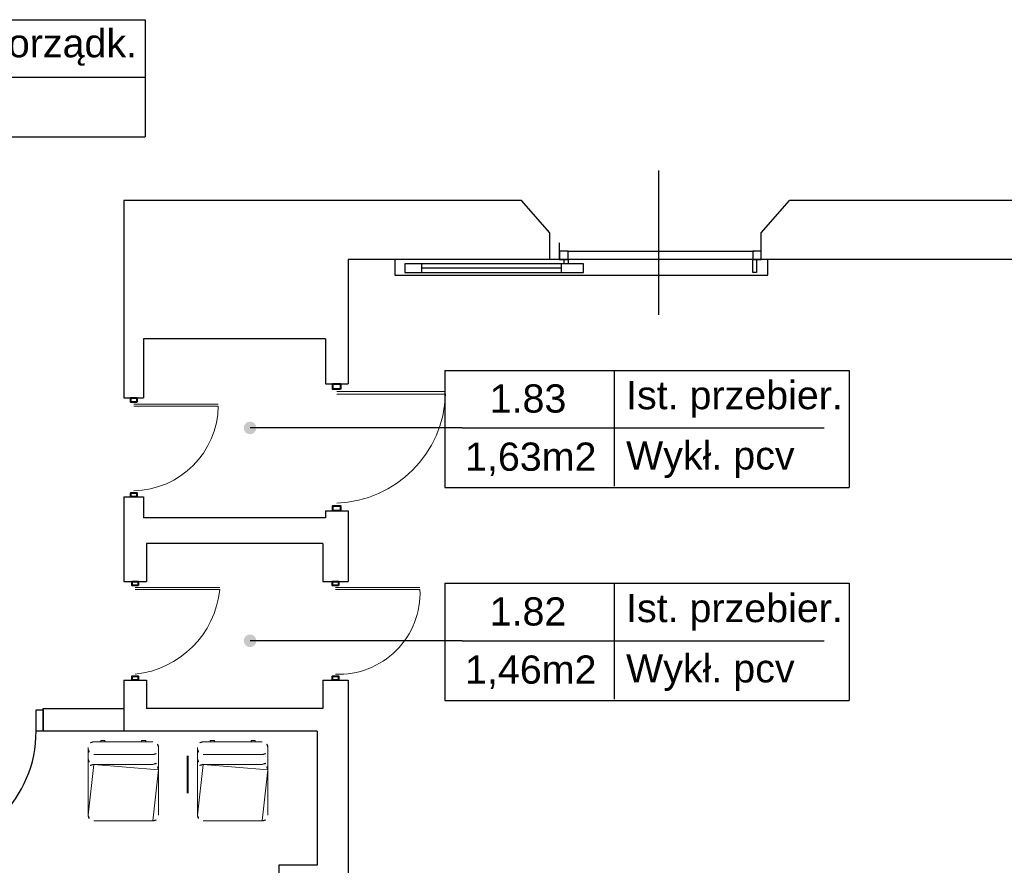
# Model space of a CAD drawing. Header units: millimetres. Extents: x 6612728327 to 6612744462, y 5733542327 to 5733552841.
# Tile 26 of 124: x 6612733907 to 6612734605, y 5733544453 to 5733545052. Entities that reach past the tile are written whole.
import ezdxf

# ---------------------------------------------------------------- set-up
doc = ezdxf.new("R2010")
doc.units = ezdxf.units.MM
doc.header["$MEASUREMENT"] = 0
for name, color, linetype in [('!!!!_SCIANY GRUBE', 7, 'Continuous'), ('_ATECHN-MEBLE', 7, 'Continuous'), ('A_A-OPISY POM', 7, 'Continuous'), ('A_Stolarka_drzw_wew', 192, 'Continuous'), ('A_SYMBOL PRZEKR', 7, 'Continuous'), ('inw_STOLARKA', 7, 'Continuous')]:
    doc.layers.add(name, color=color, linetype=linetype)
doc.styles.add('GENERATED_STYLE_1', font='arial.ttf')

msp = doc.modelspace()

# ---------------------------------------------------------------- hatches: boundary and pattern name
at = {"layer": 'A_A-OPISY POM', "linetype": 'Continuous', "lineweight": 25}
for points in [[(6612734065.549313, 5733544762.651877, 1), (6612734074.549313, 5733544762.651877, 1)], [(6612734065.549313, 5733544611.772681, 1), (6612734074.549313, 5733544611.772681, 1)]]:
    msp.add_hatch(color=7, dxfattribs=at).paths.add_polyline_path(points)

# ---------------------------------------------------------------- linework, layer by layer
at = {"layer": '!!!!_SCIANY GRUBE', "color": 7, "lineweight": 30}
for p, q in [((6612734262.516482, 5733544923.844683), (6612733980.516481, 5733544923.844683)), ((6612733980.516481, 5733544923.844683), (6612733980.516481, 5733544783.844683)), ((6612734282.516482, 5733544900.844683), (6612734262.516482, 5733544923.844683)), ((6612734432.516482, 5733544900.844683), (6612734452.516482, 5733544923.844683)), ((6612734721.516482, 5733544923.844683), (6612734452.516482, 5733544923.844683)), ((6612734282.516482, 5733544881.844683), (6612734282.516482, 5733544900.844683)), ((6612734432.516482, 5733544881.844683), (6612734432.516482, 5733544900.844683)), ((6612734282.516482, 5733544881.844683), (6612734139.516481, 5733544881.844683)), ((6612734139.516481, 5733544881.844683), (6612734139.516481, 5733544793.844683)), ((6612734662.516482, 5733544881.844683), (6612734432.516482, 5733544881.844683)), ((6612733994.516481, 5733544825.844683), (6612733994.516481, 5733544783.844683)), ((6612734123.516481, 5733544825.844683), (6612733994.516481, 5733544825.844683)), ((6612734123.516481, 5733544825.844683), (6612734123.516481, 5733544793.844683)), ((6612734123.516481, 5733544793.844683), (6612734139.516481, 5733544793.844683)), ((6612733980.516481, 5733544783.844683), (6612733994.516481, 5733544783.844683)), ((6612733980.516481, 5733544713.844683), (6612733980.516481, 5733544653.844683)), ((6612733980.516481, 5733544713.844683), (6612733994.516481, 5733544713.844683)), ((6612733994.516481, 5733544713.844683), (6612733994.516481, 5733544698.844683)), ((6612734123.516481, 5733544703.844683), (6612734123.516481, 5733544698.844683)), ((6612734123.516481, 5733544703.844683), (6612734139.516481, 5733544703.844683)), ((6612734139.516481, 5733544703.844683), (6612734139.516481, 5733544653.844683)), ((6612734123.516481, 5733544698.844683), (6612733994.516481, 5733544698.844683)), ((6612733996.516481, 5733544680.844683), (6612733996.516481, 5733544653.844683)), ((6612734121.516481, 5733544680.844683), (6612733996.516481, 5733544680.844683)), ((6612734121.516481, 5733544680.844683), (6612734121.516481, 5733544653.844683)), ((6612733980.516481, 5733544653.844683), (6612733996.516481, 5733544653.844683)), ((6612734121.516481, 5733544653.844683), (6612734139.516481, 5733544653.844683)), ((6612733980.516481, 5733544583.844683), (6612733980.516481, 5733544547.844683)), ((6612733980.516481, 5733544583.844683), (6612733996.516481, 5733544583.844683)), ((6612733996.516481, 5733544583.844683), (6612733996.516481, 5733544563.844683)), ((6612734121.516481, 5733544583.844683), (6612734121.516481, 5733544563.844683)), ((6612734121.516481, 5733544583.844683), (6612734139.516481, 5733544583.844683)), ((6612734139.516481, 5733544583.844683), (6612734139.516481, 5733544319.844682)), ((6612733923.356815, 5733544547.844683), (6612733923.356815, 5733544563.844683)), ((6612733923.356815, 5733544563.844683), (6612733980.516481, 5733544563.844683)), ((6612734121.516481, 5733544563.844683), (6612733996.516481, 5733544563.844683)), ((6612733980.516481, 5733544547.844683), (6612733923.356815, 5733544547.844683)), ((6612734117.516481, 5733544547.844683), (6612733980.516481, 5733544547.844683)), ((6612734117.516481, 5733544547.844683), (6612734117.516481, 5733544452.844682)), ((6612734117.516481, 5733544452.844682), (6612734090.516481, 5733544452.844682)), ((6612734090.516481, 5733544452.844682), (6612734090.516481, 5733544386.844682))]:
    msp.add_line(p, q, dxfattribs=at)
at = {"layer": '_ATECHN-MEBLE', "color": 7, "lineweight": 18}
for p, q in [((6612733959.155952, 5733544540.244537), (6612734001.155952, 5733544540.244537)), ((6612734036.729183, 5733544540.244537), (6612734078.729183, 5733544540.244537)), ((6612733955.155952, 5733544528.244537), (6612733955.155952, 5733544536.244537)), ((6612733955.155952, 5733544535.244537), (6612733955.155952, 5733544488.244536)), ((6612734005.155952, 5733544528.244537), (6612734005.155952, 5733544536.244537)), ((6612734005.155952, 5733544535.244537), (6612734005.155952, 5733544488.244536)), ((6612734032.729183, 5733544528.244537), (6612734032.729183, 5733544536.244537)), ((6612734032.729183, 5733544535.244537), (6612734032.729183, 5733544488.244536)), ((6612734082.729183, 5733544528.244537), (6612734082.729183, 5733544536.244537)), ((6612734082.729183, 5733544535.244537), (6612734082.729183, 5733544488.244536)), ((6612733959.155952, 5733544531.244537), (6612734001.155952, 5733544531.244537)), ((6612734036.729183, 5733544531.244537), (6612734078.729183, 5733544531.244537)), ((6612733959.155952, 5733544524.244537), (6612734001.155952, 5733544524.244537)), ((6612734036.729183, 5733544524.244537), (6612734078.729183, 5733544524.244537))]:
    msp.add_line(p, q, dxfattribs=at)
at = {"layer": '_ATECHN-MEBLE', "color": 7, "lineweight": 18, "flags": 128}
for points in [[(6612733964.155952, 5733544540.244537), (6612733964.155952, 5733544541.244537), (6612733967.155952, 5733544541.244537), (6612733967.155952, 5733544540.244537)], [(6612733996.155952, 5733544540.244537), (6612733996.155952, 5733544541.244537), (6612733993.155952, 5733544541.244537), (6612733993.155952, 5733544540.244537)], [(6612734041.729183, 5733544540.244537), (6612734041.729183, 5733544541.244537), (6612734044.729183, 5733544541.244537), (6612734044.729183, 5733544540.244537)], [(6612734073.729183, 5733544540.244537), (6612734073.729183, 5733544541.244537), (6612734070.729183, 5733544541.244537), (6612734070.729183, 5733544540.244537)]]:
    msp.add_lwpolyline(points, dxfattribs=at)
for points in [[(6612733959.155952, 5733544484.244536), (6612734001.155952, 5733544484.244536, 0.4142135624), (6612734005.155952, 5733544488.244536), (6612734005.155952, 5733544520.244537, 0.4142135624), (6612734001.155952, 5733544524.244537), (6612733959.155952, 5733544524.244537, 0.4142135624), (6612733955.155952, 5733544520.244537), (6612733955.155952, 5733544488.244536, 0.4142135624)], [(6612734036.729183, 5733544484.244536), (6612734078.729183, 5733544484.244536, 0.4142135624), (6612734082.729183, 5733544488.244536), (6612734082.729183, 5733544520.244537, 0.4142135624), (6612734078.729183, 5733544524.244537), (6612734036.729183, 5733544524.244537, 0.4142135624), (6612734032.729183, 5733544520.244537), (6612734032.729183, 5733544488.244536, 0.4142135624)]]:
    msp.add_lwpolyline(points, format="xyb", close=True, dxfattribs=at)
at = {"layer": '_ATECHN-MEBLE', "color": 7, "lineweight": 18}
for centre, start, end in [((6612733959.155952, 5733544536.244537), 90, 180), ((6612734001.155952, 5733544536.244537), 0, 90), ((6612734036.729183, 5733544536.244537), 90, 180), ((6612734078.729183, 5733544536.244537), 0, 90), ((6612733959.155952, 5733544535.244537), 180, 270), ((6612734001.155952, 5733544535.244537), 270, 0), ((6612734036.729183, 5733544535.244537), 180, 270), ((6612734078.729183, 5733544535.244537), 270, 0), ((6612733959.155952, 5733544528.244537), 180, 270), ((6612734001.155952, 5733544528.244537), 270, 0), ((6612734036.729183, 5733544528.244537), 180, 270), ((6612734078.729183, 5733544528.244537), 270, 0)]:
    msp.add_arc(centre, 4, start, end, dxfattribs=at)
at = {"layer": 'A_A-OPISY POM', "color": 7, "lineweight": 25}
for p, q in [((6612733702.759604, 5733545051.871136), (6612733995.578822, 5733545051.871136)), ((6612733995.578822, 5733545051.871136), (6612733995.578822, 5733544968.897426)), ((6612733702.759604, 5733545011.127728), (6612733995.578822, 5733545011.127728)), ((6612733702.759604, 5733544968.897426), (6612733995.578822, 5733544968.897426)), ((6612734208.142813, 5733544803.395285), (6612734494.786674, 5733544803.395285)), ((6612734208.142813, 5733544803.395285), (6612734208.142813, 5733544720.421574)), ((6612734328.111128, 5733544803.395285), (6612734328.111128, 5733544721.252161)), ((6612734494.786674, 5733544803.395285), (6612734494.786674, 5733544720.421574)), ((6612734220.440188, 5733544762.651877), (6612734477.110964, 5733544762.651877)), ((6612734208.142813, 5733544720.421574), (6612734494.786674, 5733544720.421574)), ((6612734208.142813, 5733544652.516089), (6612734494.786674, 5733544652.516089)), ((6612734208.142813, 5733544652.516089), (6612734208.142813, 5733544569.542378)), ((6612734328.111128, 5733544652.516089), (6612734328.111128, 5733544570.372966)), ((6612734494.786674, 5733544652.516089), (6612734494.786674, 5733544569.542378)), ((6612734220.440188, 5733544611.772681), (6612734477.110964, 5733544611.772681)), ((6612734208.142813, 5733544569.542378), (6612734494.786674, 5733544569.542378))]:
    msp.add_line(p, q, dxfattribs=at)
at = {"layer": 'A_A-OPISY POM', "color": 7, "lineweight": 25, "flags": 128}
for points in [[(6612734220.440188, 5733544762.651877), (6612734070.049313, 5733544762.651877)], [(6612734220.440188, 5733544611.772681), (6612734070.049313, 5733544611.772681)]]:
    msp.add_lwpolyline(points, dxfattribs=at)
at = {"layer": 'A_Stolarka_drzw_wew', "color": 7, "lineweight": 30}
for p, q in [((6612734359.819623, 5733544842.815128), (6612734359.819623, 5733544944.979864)), ((6612734289.516451, 5733544881.854008), (6612734289.516451, 5733544893.854008)), ((6612734432.516482, 5733544881.854008), (6612734432.516482, 5733544893.854008)), ((6612734172.674952, 5733544881.844683), (6612734172.674952, 5733544870.845028)), ((6612734437.16099, 5733544881.844683), (6612734172.674952, 5733544881.844683)), ((6612734289.52097, 5733544887.844494), (6612734289.52097, 5733544881.844683)), ((6612734295.520782, 5733544887.844494), (6612734289.52097, 5733544887.844494)), ((6612734289.52097, 5733544881.844683), (6612734295.520782, 5733544881.844683)), ((6612734292.803477, 5733544878.844777), (6612734292.803477, 5733544881.844683)), ((6612734292.803477, 5733544881.844683), (6612734295.520782, 5733544881.844683)), ((6612734295.520782, 5733544887.844494), (6612734427.51664, 5733544887.844494)), ((6612734295.520782, 5733544881.844683), (6612734295.520782, 5733544887.844494)), ((6612734295.520782, 5733544881.844683), (6612734295.520782, 5733544878.844777)), ((6612734426.51667, 5733544887.844494), (6612734426.51667, 5733544881.844683)), ((6612734432.516482, 5733544887.844494), (6612734426.51667, 5733544887.844494)), ((6612734426.51667, 5733544872.844965), (6612734426.51667, 5733544881.844683)), ((6612734426.51667, 5733544881.844683), (6612734429.233975, 5733544881.844683)), ((6612734426.51667, 5733544881.844683), (6612734432.516482, 5733544881.844683)), ((6612734429.233975, 5733544881.844683), (6612734429.233975, 5733544872.844965)), ((6612734432.516482, 5733544881.844683), (6612734432.516482, 5733544887.844494)), ((6612734437.16099, 5733544870.845028), (6612734437.16099, 5733544881.844683)), ((6612734179.674732, 5733544878.844777), (6612734179.674732, 5733544872.844965)), ((6612734306.520437, 5733544878.844777), (6612734179.674732, 5733544878.844777)), ((6612734191.606967, 5733544878.844777), (6612734191.606967, 5733544872.844965)), ((6612734290.595754, 5733544875.844871), (6612734191.606967, 5733544875.844871)), ((6612734290.595754, 5733544878.844777), (6612734290.595754, 5733544872.844965)), ((6612734295.520782, 5733544878.844777), (6612734292.803477, 5733544878.844777)), ((6612734306.520437, 5733544872.844965), (6612734306.520437, 5733544878.844777)), ((6612734172.674952, 5733544870.845028), (6612734437.16099, 5733544870.845028)), ((6612734179.674732, 5733544872.844965), (6612734306.520437, 5733544872.844965)), ((6612734429.233975, 5733544872.844965), (6612734426.51667, 5733544872.844965)), ((6612733918.356815, 5733544562.844683), (6612733923.356815, 5733544562.844683)), ((6612733918.356815, 5733544547.844683), (6612733918.356815, 5733544562.844683)), ((6612733923.356815, 5733544562.844683), (6612733923.356815, 5733544547.844683)), ((6612733923.356815, 5733544547.844683), (6612733918.356815, 5733544547.844683))]:
    msp.add_line(p, q, dxfattribs=at)
msp.add_arc((6612733832.356815, 5733544547.844683), 86, 270, 0, dxfattribs=at)
at = {"layer": 'A_SYMBOL PRZEKR', "color": 7, "lineweight": 40}
msp.add_line((6612734025.727689, 5733544530.358847), (6612734025.727689, 5733544503.849178), dxfattribs=at)
at = {"layer": 'inw_STOLARKA', "color": 7, "lineweight": 18}
for p, q in [((6612734131.516481, 5733544788.334478), (6612734208.659339, 5733544788.334478)), ((6612734131.516481, 5733544786.497744), (6612734208.659339, 5733544786.497744)), ((6612733987.516481, 5733544779.558969), (6612734047.516481, 5733544779.558969)), ((6612733987.516481, 5733544778.130397), (6612734047.516481, 5733544778.130397)), ((6612733988.516481, 5733544649.558968), (6612734048.516481, 5733544649.558968)), ((6612733988.516481, 5733544648.130397), (6612734048.516481, 5733544648.130397)), ((6612734130.516481, 5733544649.558968), (6612734190.516481, 5733544649.558968)), ((6612734130.516481, 5733544648.130397), (6612734190.516481, 5733544648.130397))]:
    msp.add_line(p, q, dxfattribs=at)
at = {"layer": 'inw_STOLARKA', "color": 7, "lineweight": 40, "flags": 128}
for points in [[(6612734134.271584, 5733544790.171213), (6612734128.76138, 5733544790.171213), (6612734128.76138, 5733544793.844683), (6612734134.271584, 5733544793.844683)], [(6612733989.659339, 5733544780.987539), (6612733985.373625, 5733544780.987539), (6612733985.373625, 5733544783.844683), (6612733989.659339, 5733544783.844683)], [(6612733989.659339, 5733544713.844683), (6612733985.373625, 5733544713.844683), (6612733985.373625, 5733544716.701825), (6612733989.659339, 5733544716.701825)], [(6612734134.271584, 5733544703.844683), (6612734128.76138, 5733544703.844683), (6612734128.76138, 5733544707.518152), (6612734134.271584, 5733544707.518152)], [(6612733990.659339, 5733544650.987539), (6612733986.373625, 5733544650.987539), (6612733986.373625, 5733544653.844683), (6612733990.659339, 5733544653.844683)], [(6612734132.659339, 5733544650.987539), (6612734128.373625, 5733544650.987539), (6612734128.373625, 5733544653.844683), (6612734132.659339, 5733544653.844683)], [(6612733990.659339, 5733544583.844683), (6612733986.373625, 5733544583.844683), (6612733986.373625, 5733544586.701825), (6612733990.659339, 5733544586.701825)], [(6612734132.659339, 5733544583.844683), (6612734128.373625, 5733544583.844683), (6612734128.373625, 5733544586.701825), (6612734132.659339, 5733544586.701825)]]:
    msp.add_lwpolyline(points, close=True, dxfattribs=at)
at = {"layer": 'inw_STOLARKA', "color": 7, "lineweight": 18}
for centre, radius, start, end in [((6612734128.716299, 5733544789.297926), 79.992066, 272.00630607, 357.99369393), ((6612733986.447703, 5733544779.199175), 61.07813, 271.002718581, 358.997281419), ((6612733981.584918, 5733544655.06196), 67.28953, 275.912307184, 354.087692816), ((6612734133.04853, 5733544645.598349), 57.523707, 267.476933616, 2.523066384)]:
    msp.add_arc(centre, radius, start, end, dxfattribs=at)

# ---------------------------------------------------------------- texts
at = {"layer": 'A_A-OPISY POM', "color": 7, "lineweight": 25, "attachment_point": 7, "style": 'GENERATED_STYLE_1'}
for s, insert, char_height in [('\\A1;{\\pql;\\fArial|b0|i0|c238|p38;Pom.porządk.}', (6612733817.555845, 5733545019.187605), 19.99998003), ('\\A1;{\\pql;\\fArial|b0|i0|c238|p38;1.83}', (6612734239.93775, 5733544773.196049), 20.00000003), ('\\A1;{\\pql;\\fArial|b0|i0|c238|p38;Ist. przebier.}', (6612734336.647303, 5733544769.838431), 20.00000003), ('\\A1;{\\pql;\\fArial|b0|i0|c238|p38;1,63m2}', (6612734222.472565, 5733544728.545671), 20.00000003), ('\\A1;{\\pql;\\fArial|b0|i0|c238|p38;Wykł. pcv}', (6612734336.647303, 5733544727.115499), 20.00000003), ('\\A1;{\\pql;\\fArial|b0|i0|c238|p38;1.82}', (6612734239.93775, 5733544622.330567), 20.00000003), ('\\A1;{\\pql;\\fArial|b0|i0|c238|p38;Ist. przebier.}', (6612734336.647303, 5733544618.959235), 20.00000003), ('\\A1;{\\pql;\\fArial|b0|i0|c238|p38;1,46m2}', (6612734222.472565, 5733544577.666475), 20.00000003), ('\\A1;{\\pql;\\fArial|b0|i0|c238|p38;Wykł. pcv}', (6612734336.647303, 5733544576.236302), 20.00000003)]:
    msp.add_mtext(s, dxfattribs=dict(at, insert=insert, char_height=char_height))

doc.saveas('drawing.dxf')
